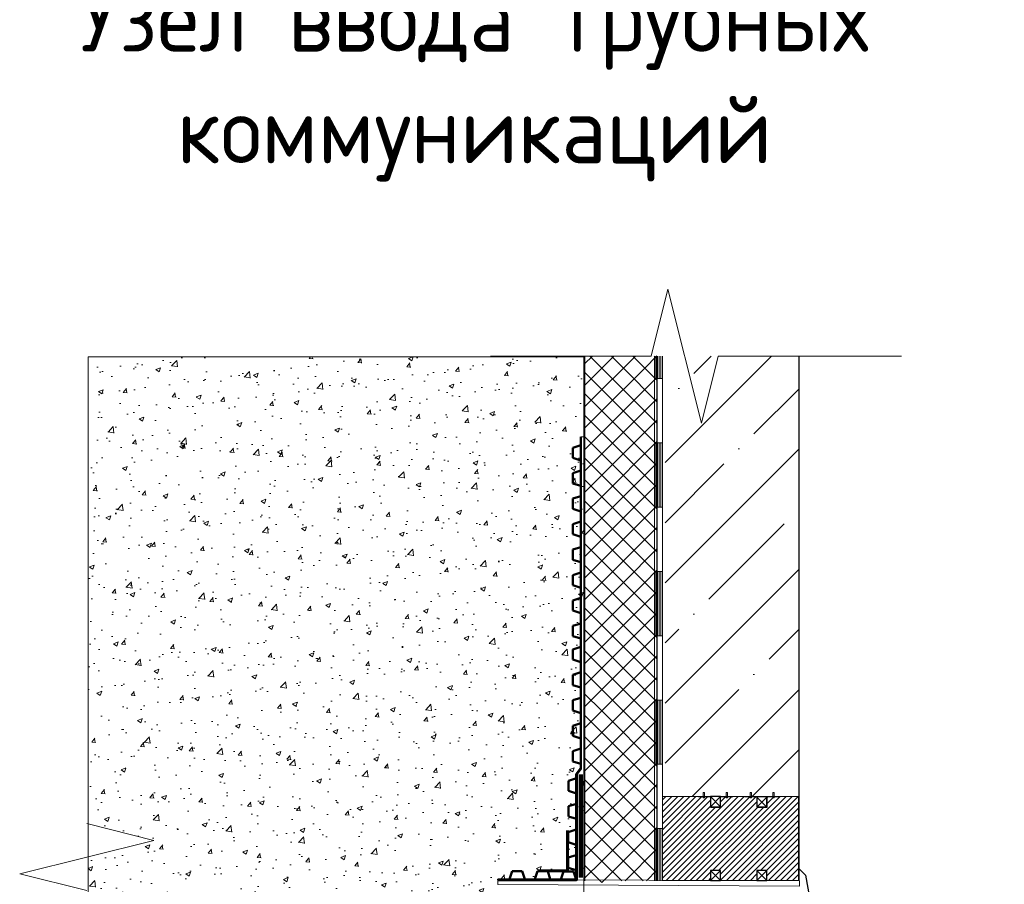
# Model space of a CAD drawing. Header units: millimetres. Extents: x 376598 to 1249954, y -318491 to -22134.
# Tile 88 of 256: x 523644 to 530992, y -88252 to -81797. Entities that reach past the tile are written whole.
import ezdxf

# ---------------------------------------------------------------- set-up
doc = ezdxf.new("R2010")
doc.units = ezdxf.units.MM
for name, color, linetype, lineweight in [('AF_Stena', 90, 'Continuous', 18), ('Standard', 7, 'Continuous', 25), ('РАЗМЕРЫ', 1, 'Continuous', 9)]:
    doc.layers.add(name, color=color, linetype=linetype, lineweight=lineweight)
doc.layers.add('Утеплитель стена', color=7, linetype='Continuous', true_color=0x8f8f8f)
doc.styles.add('GOST-2.304_Type-B', font='GOST_Common.ttf')

msp = doc.modelspace()

# ---------------------------------------------------------------- hatches: boundary and pattern name
at = {"layer": 'РАЗМЕРЫ', "lineweight": 0, "transparency": 33554648}
h = msp.add_hatch(dxfattribs=at)
h.set_pattern_fill('AR-CONC', color=8, scale=2)
h.set_pattern_definition([(50, (-538054, 82059.56), (364.36934, -31.87817), [38.1, -419.1]), (355, (-538054, 82059.56), (-70.48684, 382.11369), [30.48, -335.28117]), (100.451445, (-538023.65, 82056.9), (293.88249, 350.2355), [32.38002, -356.18049]), (46.1842, (-538054, 82161.16), (542.15808, -84.08466), [57.15, -628.65]), (96.63556, (-538008.83, 82154.15), (474.80827, 494.85225), [48.57005, -534.27122]), (351.18415, (-538054, 82161.16), (474.80827, 494.85225), [45.71993, -502.91946]), (21, (-538003.2, 82135.76), (303.22878, -204.5304), [38.1, -419.1]), (326, (-538003.2, 82135.76), (123.60406, 368.37593), [30.48, -335.28]), (71.451445, (-537977.94, 82118.7), (426.83284, 163.84554), [32.38002, -356.17988]), (37.5, (-538054.01, 82059.56), (6.177207, 169.110078), [0, -331.216, 0, -340.36, 0, -336.55]), (7.5, (-538054.01, 82059.56), (133.639325, 200.36115), [0, -194.056, 0, -323.596, 0, -128.27]), (327.5, (-538167.3, 82059.56), (271.18119, -11.457488), [0, -127, 0, -396.24, 0, -525.78]), (317.5, (-538218.1, 82059.56), (296.258363, 50.85298), [0, -165.1, 0, -263.144, 0, -373.38])])
h.paths.add_polyline_path([(527800.2, -87764), (527740.2, -87745), (527740.2, -87669), (527800.2, -87650), (527800.2, -87574.1), (527740.2, -87555), (527740.2, -87479), (527800.2, -87460), (527800.2, -87428.2), (527832, -87387.6), (527832, -87353.2), (527771.6, -87334), (527771.6, -87258), (527832, -87238.9), (527832, -87387.6), (527800.2, -87428.2), (527800.2, -88217.5), (527854.4, -88217.8), (527854.4, -84313.7), (524154.4, -84313.7), (524154.4, -87801.4), (524644.1, -87923.8), (524154.4, -88046.2), (524154.4, -88765.1), (524982.1, -88765.1), (524982.1, -88458.1), (527212.8, -88458.1), (527212.8, -88264.6), (527399.9, -88264.6), (527854.4, -88264.6), (527854.4, -88257.3), (527212.8, -88254.3), (527212.8, -88214.8), (527299.4, -88215.2), (527318.7, -88154.2), (527394.7, -88154.2), (527414.2, -88215.7), (527619, -88216.7), (527682.8, -88216.7), (527701.8, -88156.7), (527777.8, -88156.7), (527796.9, -88217.1), (527800.2, -88217.1)])
h.paths.add_polyline_path([(527854.4, -89305.1), (527219.9, -89305.1), (527219.9, -89265.1), (527219, -89265.1), (527219, -89072.4), (524982.1, -89072.4), (524982.1, -88765.1), (524154.4, -88765.1), (524154.4, -91532.8), (527854.4, -91532.8)])
h.paths.add_polyline_path([(527806.1, -89314.8), (527806.1, -90079.9), (527746.1, -90060.9), (527746.1, -89984.9), (527806.1, -89965.9), (527806.1, -89889.9), (527746.1, -89870.9), (527746.1, -89794.9), (527806.1, -89775.9), (527806.1, -89314.8), (527802.8, -89314.8), (527783.7, -89375.2), (527739.2, -89375.2), (527739.2, -89376.9), (527590.9, -89376.9), (527590.6, -89377.7), (527514.7, -89377.7), (527513.6, -89376.9), (527708.2, -89376.9), (527688.6, -89314.8)], flags=16)
at = {"layer": 'РАЗМЕРЫ', "transparency": 33554648}
h = msp.add_hatch(dxfattribs=at)
h.set_pattern_fill('ANSI35', color=1, scale=100)
h.set_pattern_definition([(45, (-458367.7, 61377.3), (-449.0128, 449.0128), []), (45, (-457918.67, 61377.3), (-449.0128, 449.0128), [793.75, -158.75, 0, -158.75])])
h.paths.add_polyline_path([(528460.3, -87595.6), (529460.3, -87595.6), (529460.3, -84308.7), (528460.3, -84308.7)])
at = {"layer": 'РАЗМЕРЫ', "lineweight": 0, "transparency": 33554648}
h = msp.add_hatch(color=1, dxfattribs=at)
h.dxf.hatch_style = 1
h.paths.add_polyline_path([(528755.8, -87567), (528746, -87567), (528746, -87597.4), (528755.8, -87597.4)])
h.paths.add_polyline_path([(528755.8, -87597.4), (528746, -87597.4), (528746, -87606.2), (528755.8, -87606.2)])
h.paths.add_polyline_path([(528926, -87567), (528916.2, -87567), (528916.2, -87597.4), (528926, -87597.4)])
h.paths.add_polyline_path([(528926, -87597.4), (528916.2, -87597.4), (528916.2, -87606.2), (528926, -87606.2)])
h.paths.add_polyline_path([(529106.4, -87567), (529102.8, -87567), (529096.6, -87575.3), (529096.6, -87597.4), (529106.4, -87597.4)])
h.paths.add_polyline_path([(529106.4, -87597.4), (529096.6, -87597.4), (529096.6, -87606.2), (529106.4, -87606.2)])
h.paths.add_polyline_path([(529102.8, -87567), (529096.6, -87567), (529096.6, -87575.3)], flags=17)
h.paths.add_polyline_path([(529275.8, -87567), (529266, -87567), (529266, -87597.4), (529275.8, -87597.4)])
h.paths.add_polyline_path([(529275.8, -87597.4), (529266, -87597.4), (529266, -87606.2), (529275.8, -87606.2)])
h.paths.add_polyline_path([(529275.8, -89930.4), (529266, -89930.4), (529266, -89958.8), (529275.8, -89958.8)])
h.paths.add_polyline_path([(529275.8, -89924.6), (529266, -89924.6), (529266, -89930.4), (529275.8, -89930.4)])
h.paths.add_polyline_path([(529275.8, -89919.6), (529266, -89919.6), (529266, -89924.6), (529275.8, -89924.6)])
h.paths.add_polyline_path([(529087.6, -89930.4), (529077.8, -89930.4), (529077.8, -89958.8), (529087.6, -89958.8)])
h.paths.add_polyline_path([(529087.6, -89924.6), (529077.8, -89924.6), (529077.8, -89930.4), (529087.6, -89930.4)])
h.paths.add_polyline_path([(529087.6, -89919.6), (529077.8, -89919.6), (529077.8, -89924.6), (529087.6, -89924.6)])
h.paths.add_polyline_path([(528925.4, -89930.4), (528915.6, -89930.4), (528915.6, -89958.8), (528925.4, -89958.8)])
h.paths.add_polyline_path([(528925.4, -89924.6), (528915.6, -89924.6), (528915.6, -89930.4), (528925.4, -89930.4)])
h.paths.add_polyline_path([(528925.4, -89919.6), (528915.6, -89919.6), (528915.6, -89924.6), (528925.4, -89924.6)])
h.paths.add_polyline_path([(528746.1, -89919.6), (528736.3, -89919.6), (528736.3, -89924.6), (528746.1, -89924.6)])
h.paths.add_polyline_path([(528746.1, -89924.6), (528736.3, -89924.6), (528736.3, -89930.4), (528746.1, -89930.4)])
h.paths.add_polyline_path([(528746.1, -89930.4), (528736.3, -89930.4), (528736.3, -89958.8), (528746.1, -89958.8)])
h = msp.add_hatch(dxfattribs=at)
h.set_pattern_fill('ANSI31', color=1, scale=10)
h.set_pattern_definition([(45, (-538054.01, 82059.556), (-22.4506403, 22.4506403), [])])
h.paths.add_polyline_path([(529456.8, -87597.4), (529221.3, -87597.4), (529221.3, -87675.1), (529146.3, -87675.1), (529146.3, -87597.4), (528875.4, -87597.4), (528875.4, -87675.1), (528800.4, -87675.1), (528800.4, -87597.4), (528441.9, -87597.4), (528441.9, -88220.5), (528800.4, -88222.2), (528800.4, -88147.6), (528875.4, -88147.6), (528875.4, -88222.5), (528893.6, -88222.6), (529146.3, -88222.6), (529146.3, -88147.6), (529221.3, -88147.6), (529221.3, -88222.6), (529456.8, -88222.6)])

# ---------------------------------------------------------------- linework, layer by layer
at = {"layer": 'AF_Stena', "lineweight": 20}
for points in [[(528482.1, -83808.5), (528357.1, -84308.5)], [(528732.1, -84808.5), (528482.1, -83808.5)], [(528247.1, -84308.5), (527158.9, -84308.5)], [(528357.1, -84308.5), (528247.1, -84308.5)], [(528857.1, -84308.5), (528732.1, -84808.5)], [(528967.1, -84308.5), (528857.1, -84308.5)], [(528967.1, -84308.5), (530225, -84308.5)], [(524144.1, -87798.8), (524644.1, -87923.8)], [(524644.1, -87923.8), (523644.1, -88173.8)], [(523644.1, -88173.8), (524144.1, -88298.8)]]:
    msp.add_lwpolyline(points, dxfattribs=at)
at = {"layer": 'Standard', "color": 7, "linetype": 'Continuous', "lineweight": 18, "transparency": 33554687}
for p, q in [((528380.6, -84308.5), (528380.6, -84955.9)), ((528392.6, -84308.5), (528392.6, -84475.9)), ((528404.6, -84308.5), (528404.6, -84475.9)), ((528416.6, -84308.5), (528416.6, -84475.9)), ((528428.6, -84308.5), (528428.6, -84475.9)), ((528440.6, -84308.5), (528440.6, -84955.9)), ((528380.6, -84475.9), (528440.6, -84475.9)), ((528380.6, -84955.9), (528380.6, -85915.9)), ((528380.6, -84955.9), (528440.6, -84955.9)), ((528380.6, -84955.9), (528440.6, -84955.9)), ((528392.6, -84955.9), (528392.6, -85435.9)), ((528404.6, -84955.9), (528404.6, -85435.9)), ((528416.6, -84955.9), (528416.6, -85435.9)), ((528428.6, -84955.9), (528428.6, -85435.9)), ((528440.6, -84955.9), (528440.6, -85915.9)), ((528380.6, -85435.9), (528440.6, -85435.9)), ((528380.6, -85915.9), (528380.6, -86875.9)), ((528380.6, -85915.9), (528440.6, -85915.9)), ((528380.6, -85915.9), (528440.6, -85915.9)), ((528392.6, -85915.9), (528392.6, -86395.9)), ((528404.6, -85915.9), (528404.6, -86395.9)), ((528416.6, -85915.9), (528416.6, -86395.9)), ((528428.6, -85915.9), (528428.6, -86395.9)), ((528440.6, -85915.9), (528440.6, -86875.9)), ((528380.6, -86395.9), (528440.6, -86395.9)), ((528380.6, -86875.9), (528380.6, -87835.9)), ((528380.6, -86875.9), (528440.6, -86875.9)), ((528380.6, -86875.9), (528440.6, -86875.9)), ((528392.6, -86875.9), (528392.6, -87355.9)), ((528404.6, -86875.9), (528404.6, -87355.9)), ((528416.6, -86875.9), (528416.6, -87355.9)), ((528428.6, -86875.9), (528428.6, -87355.9)), ((528440.6, -86875.9), (528440.6, -87835.9)), ((528380.6, -87355.9), (528440.6, -87355.9)), ((528380.6, -87835.9), (528380.6, -88225.1)), ((528380.6, -87835.9), (528440.6, -87835.9)), ((528380.6, -87835.9), (528440.6, -87835.9)), ((528392.6, -87835.9), (528392.6, -88225.1)), ((528404.6, -87835.9), (528404.6, -88225.1)), ((528416.6, -87835.9), (528416.6, -88225.1)), ((528428.6, -87835.9), (528428.6, -88225.1)), ((528440.6, -87835.9), (528440.6, -88225.1))]:
    msp.add_line(p, q, dxfattribs=at)
at = {"layer": 'Standard', "color": 7, "linetype": 'Continuous', "lineweight": 50, "transparency": 33554687}
for p, q in [((527831.6, -84911.5), (527831.6, -84973.6)), ((527831.6, -84928.3), (527832, -87394.2)), ((527831.6, -84973.6), (527771.6, -84992.6)), ((527771.6, -84992.6), (527771.6, -85068.6)), ((527771.6, -85068.6), (527831.6, -85087.6)), ((527831.6, -85087.6), (527831.6, -85163.6)), ((527831.6, -85163.6), (527771.6, -85182.6)), ((527771.6, -85182.6), (527771.6, -85258.6)), ((527771.6, -85258.6), (527831.6, -85277.6)), ((527831.6, -85277.6), (527831.6, -85353.6)), ((527831.6, -85353.6), (527771.6, -85372.6)), ((527771.6, -85372.6), (527771.6, -85448.6)), ((527771.6, -85448.6), (527831.6, -85467.6)), ((527831.6, -85467.6), (527831.6, -85543.6)), ((527831.6, -85543.6), (527771.6, -85562.6)), ((527771.6, -85562.6), (527771.6, -85638.6)), ((527771.6, -85638.6), (527831.6, -85657.6)), ((527831.6, -85657.6), (527831.6, -85733.6)), ((527831.6, -85733.6), (527771.6, -85752.6)), ((527771.6, -85752.6), (527771.6, -85828.6)), ((527771.6, -85828.6), (527831.6, -85847.6)), ((527831.6, -85847.6), (527831.6, -85923.6)), ((527831.6, -85923.6), (527771.6, -85942.6)), ((527771.6, -85942.6), (527771.6, -86018.6)), ((527771.6, -86018.6), (527831.6, -86037.6)), ((527831.6, -86037.6), (527831.6, -86113.6)), ((527831.6, -86113.6), (527771.6, -86132.6)), ((527771.6, -86132.6), (527771.6, -86208.6)), ((527771.6, -86208.6), (527831.6, -86227.6)), ((527831.6, -86227.6), (527831.6, -86303.6)), ((527831.6, -86303.6), (527771.6, -86322.6)), ((527771.6, -86322.6), (527771.6, -86398.6)), ((527771.6, -86398.6), (527831.6, -86417.6)), ((527831.6, -86479), (527771.6, -86498)), ((527831.6, -86416.8), (527831.6, -86479)), ((527831.9, -86417.6), (527831.9, -86433.1)), ((527771.6, -86498), (527771.6, -86574)), ((527771.6, -86574), (527831.6, -86593)), ((527831.6, -86593), (527831.6, -86669)), ((527831.6, -86669), (527771.6, -86688)), ((527771.6, -86688), (527771.6, -86764)), ((527771.6, -86764), (527831.6, -86783)), ((527831.6, -86783), (527831.6, -86859)), ((527831.6, -86859), (527771.6, -86878)), ((527771.6, -86878), (527771.6, -86954)), ((527771.6, -86954), (527831.6, -86973)), ((527831.6, -86973), (527831.6, -87049)), ((527831.6, -87049), (527771.6, -87068)), ((527771.6, -87068), (527771.6, -87144)), ((527771.6, -87144), (527831.6, -87163)), ((527831.6, -87163), (527831.6, -87239)), ((527831.6, -87239), (527771.6, -87258)), ((527771.6, -87258), (527771.6, -87334)), ((527771.6, -87334), (527831.6, -87353)), ((527800.2, -87460), (527740.2, -87479)), ((527740.2, -87479), (527740.2, -87555)), ((527740.2, -87555), (527800.2, -87574.1)), ((527800.2, -87650), (527740.2, -87669)), ((527740.2, -87669), (527740.2, -87745)), ((527740.2, -87745), (527800.2, -87764)), ((527800.2, -87764), (527800.2, -87836.2)), ((527797.7, -87843.1), (527737.7, -87862.1)), ((527737.7, -87862.1), (527737.7, -87938.1)), ((527737.7, -87938.1), (527797.7, -87957.1)), ((527797.7, -88033.1), (527737.7, -88052.1)), ((527737.7, -88052.1), (527737.7, -88128.1)), ((527318.7, -88154.2), (527299.7, -88214.2)), ((527394.7, -88154.2), (527318.7, -88154.2)), ((527413.7, -88214.2), (527394.7, -88154.2)), ((527508.7, -88154.2), (527489.7, -88214.2)), ((527584.7, -88154.2), (527508.7, -88154.2)), ((527603.7, -88214.2), (527584.7, -88154.2)), ((527701.8, -88156.7), (527682.8, -88216.7)), ((527777.8, -88156.7), (527701.8, -88156.7)), ((527737.7, -88128.1), (527797.7, -88147.1)), ((527796.8, -88216.7), (527777.8, -88156.7)), ((527487.9, -88216.7), (527415.8, -88216.7)), ((527682.8, -88216.7), (527610.7, -88216.7))]:
    msp.add_line(p, q, dxfattribs=at)
at = {"layer": 'РАЗМЕРЫ', "color": 1, "lineweight": 0}
for p, q in [((527831.6, -84911.5), (527854.4, -84911.5)), ((528800.4, -87597.4), (528875.4, -87672.4)), ((528875.4, -87597.4), (528800.4, -87672.4)), ((529146.3, -87600.1), (529221.3, -87675.1)), ((529221.3, -87600.1), (529146.3, -87675.1)), ((528800.4, -88147.6), (528875.4, -88222.6)), ((528875.4, -88147.6), (528800.4, -88222.6)), ((529146.3, -88147.6), (529221.3, -88222.6)), ((529221.3, -88147.6), (529146.3, -88222.6))]:
    msp.add_line(p, q, dxfattribs=at)
at = {"layer": 'РАЗМЕРЫ', "color": 1, "lineweight": 140}
msp.add_line((527832.8, -87430.7), (527832.8, -88201.1), dxfattribs=at)
at = {"layer": 'РАЗМЕРЫ', "color": 1, "lineweight": 30}
for p, q in [((529462, -88136.2), (529508.8, -88184.3)), ((529508.8, -88184.3), (529554.3, -88430))]:
    msp.add_line(p, q, dxfattribs=at)
at = {"layer": 'РАЗМЕРЫ', "color": 1, "lineweight": 0}
for points in [[(527854.4, -84313.7), (524154.4, -84313.7), (524154.4, -91532.8), (527854.4, -91532.8)], [(528746, -87567), (528755.8, -87567), (528755.8, -87606.2), (528746, -87606.2)], [(528916.2, -87567), (528926, -87567), (528926, -87606.2), (528916.2, -87606.2)], [(529096.6, -87567), (529106.4, -87567), (529106.4, -87606.2), (529096.6, -87606.2)], [(529266, -87567), (529275.8, -87567), (529275.8, -87606.2), (529266, -87606.2)], [(528441.9, -87597.4), (529456.8, -87597.4), (529456.8, -88222.6), (528441.9, -88222.6)], [(527212.8, -88214.8), (529463.3, -88225.2), (529463.3, -88264.7), (527212.8, -88254.3)]]:
    msp.add_lwpolyline(points, close=True, dxfattribs=at)
at = {"layer": 'РАЗМЕРЫ', "color": 1, "lineweight": 30}
msp.add_lwpolyline([(529460.3, -88225.1), (529460.3, -84308.5)], dxfattribs=at)
at = {"layer": 'РАЗМЕРЫ', "color": 7, "lineweight": 60}
msp.add_lwpolyline([(527831.6, -87388), (527800.2, -87428.2), (527800.2, -88217.1), (527211.8, -88217.1)], dxfattribs=at)
at = {"layer": 'РАЗМЕРЫ', "color": 4, "lineweight": 30}
for points in [[(528710.4, -87597.4), (528800.4, -87597.4), (528800.4, -87675.1), (528875.4, -87675.1), (528875.4, -87597.4), (528966, -87597.4)], [(529056.5, -87597.4), (529146.5, -87597.4), (529146.5, -87675.1), (529221.5, -87675.1), (529221.5, -87597.4), (529312.1, -87597.4)]]:
    msp.add_lwpolyline(points, dxfattribs=at)
at = {"layer": 'РАЗМЕРЫ', "color": 1, "lineweight": 30}
for points in [[(528800.4, -87672.4), (528875.4, -87672.4), (528875.4, -87597.4), (528800.4, -87597.4)], [(529146.3, -87672.6), (529221.3, -87672.6), (529221.3, -87597.6), (529146.3, -87597.6)], [(528800.4, -88222.6), (528875.4, -88222.6), (528875.4, -88147.6), (528800.4, -88147.6)], [(529146.3, -88222.6), (529221.3, -88222.6), (529221.3, -88147.6), (529146.3, -88147.6)]]:
    msp.add_lwpolyline(points, close=True, dxfattribs=at)
at = {"layer": 'РАЗМЕРЫ', "color": 1, "lineweight": 60}
msp.add_lwpolyline([(527733.2, -87850.5), (527733.2, -88152.2), (527507.7, -88152.2)], dxfattribs=at)
at = {"layer": 'Утеплитель стена', "color": 253, "linetype": 'Continuous', "lineweight": -3, "true_color": 0xa0a0a0, "transparency": 33554687}
for p, q in [((527860.3, -84308.5), (527860.3, -88225.1)), ((528400.3, -84308.5), (528400.3, -88225.1))]:
    msp.add_line(p, q, dxfattribs=at)
at = {"layer": 'Утеплитель стена', "color": 252, "linetype": 'Continuous', "lineweight": 18, "true_color": 0x8f8f8f, "transparency": 33554687}
for p, q in [((527860.3, -84367.1), (527918.9, -84308.5)), ((527900.3, -84308.5), (527989.6, -84397.8)), ((527989.6, -84397.8), (528078.9, -84308.5)), ((528060.3, -84308.5), (528149.6, -84397.8)), ((528149.6, -84397.8), (528238.9, -84308.5)), ((528220.3, -84308.5), (528309.6, -84397.8)), ((528309.6, -84397.8), (528400.3, -84307.1)), ((528380.3, -84308.5), (528400.3, -84328.6)), ((527860.3, -84527), (527989.6, -84397.8)), ((527860.3, -84428.6), (527989.6, -84557.8)), ((527989.6, -84557.8), (528149.6, -84397.8)), ((527989.6, -84717.8), (528309.6, -84397.8)), ((527989.6, -84397.8), (528400.3, -84808.6)), ((528149.6, -84397.8), (528400.3, -84648.6)), ((528309.6, -84397.8), (528400.3, -84488.6)), ((527989.6, -84877.8), (528400.3, -84467.1)), ((527860.3, -84687), (527989.6, -84557.8)), ((527989.6, -84557.8), (528400.3, -84968.6)), ((527860.3, -84588.6), (527989.6, -84717.8)), ((527989.6, -85037.8), (528400.3, -84627.1)), ((527860.3, -84847), (527989.6, -84717.8)), ((527989.6, -84717.8), (528400.3, -85128.6)), ((527860.3, -84748.6), (527989.6, -84877.8)), ((527989.6, -85197.8), (528400.3, -84787.1)), ((527860.3, -85007), (527989.6, -84877.8)), ((527860.3, -84908.6), (527989.6, -85037.8)), ((527989.6, -84877.8), (528400.3, -85288.6)), ((527989.6, -85357.8), (528400.3, -84947.1)), ((527860.3, -85167), (527989.6, -85037.8)), ((527860.3, -85068.6), (527989.6, -85197.8)), ((527989.6, -85037.8), (528400.3, -85448.6)), ((527989.6, -85517.8), (528400.3, -85107.1)), ((527860.3, -85327), (527989.6, -85197.8)), ((527860.3, -85228.6), (527989.6, -85357.8)), ((527989.6, -85197.8), (528400.3, -85608.6)), ((527989.6, -85677.8), (528400.3, -85267.1)), ((527860.3, -85487), (527989.6, -85357.8)), ((527989.6, -85357.8), (528400.3, -85768.6)), ((527860.3, -85388.6), (527989.6, -85517.8)), ((527989.6, -85837.8), (528400.3, -85427.1)), ((527860.3, -85647), (527989.6, -85517.8)), ((527989.6, -85517.8), (528400.3, -85928.6)), ((527860.3, -85548.6), (527989.6, -85677.8)), ((527989.6, -85997.8), (528400.3, -85587.1)), ((527860.3, -85807), (527989.6, -85677.8)), ((527989.6, -85677.8), (528309.6, -85997.8)), ((527860.3, -85708.6), (527989.6, -85837.8)), ((528149.6, -85997.8), (528400.3, -85747.1)), ((527860.3, -85967.1), (527989.6, -85837.8)), ((527860.3, -85868.6), (527989.6, -85997.8)), ((527989.6, -85837.8), (528149.6, -85997.8)), ((528309.6, -85997.8), (528400.3, -85907.1)), ((527860.3, -86127), (527989.6, -85997.8)), ((527860.3, -86028.6), (527989.6, -86157.8)), ((527989.6, -86157.8), (528149.6, -85997.8)), ((527989.6, -86317.8), (528309.6, -85997.8)), ((527989.6, -85997.8), (528400.3, -86408.6)), ((528149.6, -85997.8), (528400.3, -86248.6)), ((528309.6, -85997.8), (528400.3, -86088.6)), ((527989.6, -86477.8), (528400.3, -86067.1)), ((527860.3, -86287), (527989.6, -86157.8)), ((527860.3, -86188.6), (527989.6, -86317.8)), ((527989.6, -86157.8), (528400.3, -86568.6)), ((527989.6, -86637.8), (528400.3, -86227.1)), ((527860.3, -86447), (527989.6, -86317.8)), ((527989.6, -86317.8), (528400.3, -86728.6)), ((527860.3, -86348.6), (527989.6, -86477.8)), ((527989.6, -86797.8), (528400.3, -86387.1)), ((527860.3, -86607), (527989.6, -86477.8)), ((527989.6, -86477.8), (528400.3, -86888.6)), ((527860.3, -86508.6), (527989.6, -86637.8)), ((527989.6, -86957.8), (528400.3, -86547.1)), ((527860.3, -86767), (527989.6, -86637.8)), ((527860.3, -86668.6), (527989.6, -86797.8)), ((527989.6, -86637.8), (528400.3, -87048.6)), ((527989.6, -87117.8), (528400.3, -86707.1)), ((527860.3, -86927), (527989.6, -86797.8)), ((527860.3, -86828.6), (527989.6, -86957.8)), ((527989.6, -86797.8), (528400.3, -87208.6)), ((527989.6, -87277.8), (528400.3, -86867.1)), ((527860.3, -87087), (527989.6, -86957.8)), ((527860.3, -86988.6), (527989.6, -87117.8)), ((527989.6, -86957.8), (528400.3, -87368.6)), ((527989.6, -87437.8), (528400.3, -87027.1)), ((527860.3, -87247), (527989.6, -87117.8)), ((527860.3, -87148.6), (527989.6, -87277.8)), ((527989.6, -87117.8), (528400.3, -87528.6)), ((527989.6, -87597.8), (528400.3, -87187.1)), ((527860.3, -87407), (527989.6, -87277.8)), ((527989.6, -87277.8), (528309.6, -87597.8)), ((527860.3, -87308.6), (527989.6, -87437.8)), ((528149.6, -87597.8), (528400.3, -87347.1)), ((527860.3, -87567.1), (527989.6, -87437.8)), ((527989.6, -87437.8), (528149.6, -87597.8)), ((527860.3, -87468.6), (527989.6, -87597.8)), ((528309.6, -87597.8), (528400.3, -87507.1)), ((527860.3, -87727), (527989.6, -87597.8)), ((527860.3, -87628.6), (527989.6, -87757.8)), ((527989.6, -87757.8), (528149.6, -87597.8)), ((527989.6, -87917.8), (528309.6, -87597.8)), ((527989.6, -87597.8), (528400.3, -88008.6)), ((528149.6, -87597.8), (528400.3, -87848.6)), ((528309.6, -87597.8), (528400.3, -87688.6)), ((527989.6, -88077.8), (528400.3, -87667.1)), ((527860.3, -87887), (527989.6, -87757.8)), ((527860.3, -87788.6), (527989.6, -87917.8)), ((527989.6, -87757.8), (528400.3, -88168.6)), ((527989.6, -88237.8), (528400.3, -87827.1)), ((527860.3, -88047), (527989.6, -87917.8)), ((527860.3, -87948.6), (527989.6, -88077.8)), ((527989.6, -87917.8), (528296.8, -88225.1)), ((528162.3, -88225.1), (528400.3, -87987.1)), ((527860.3, -88207), (527989.6, -88077.8)), ((527989.6, -88077.8), (528136.8, -88225.1)), ((527860.3, -88108.6), (527989.6, -88237.8)), ((528322.3, -88225.1), (528400.3, -88147.1))]:
    msp.add_line(p, q, dxfattribs=at)

# ---------------------------------------------------------------- texts
at = {"layer": 'РАЗМЕРЫ', "insert": (527038.1, -82687.1), "char_height": 500, "attachment_point": 5, "style": 'GOST-2.304_Type-B'}
msp.add_mtext_dynamic_manual_height_columns('Узел ввода трубных коммуникаций\\P ', width=7584.122, gutter_width=625, heights=[0], dxfattribs=at)

doc.saveas('drawing.dxf')
